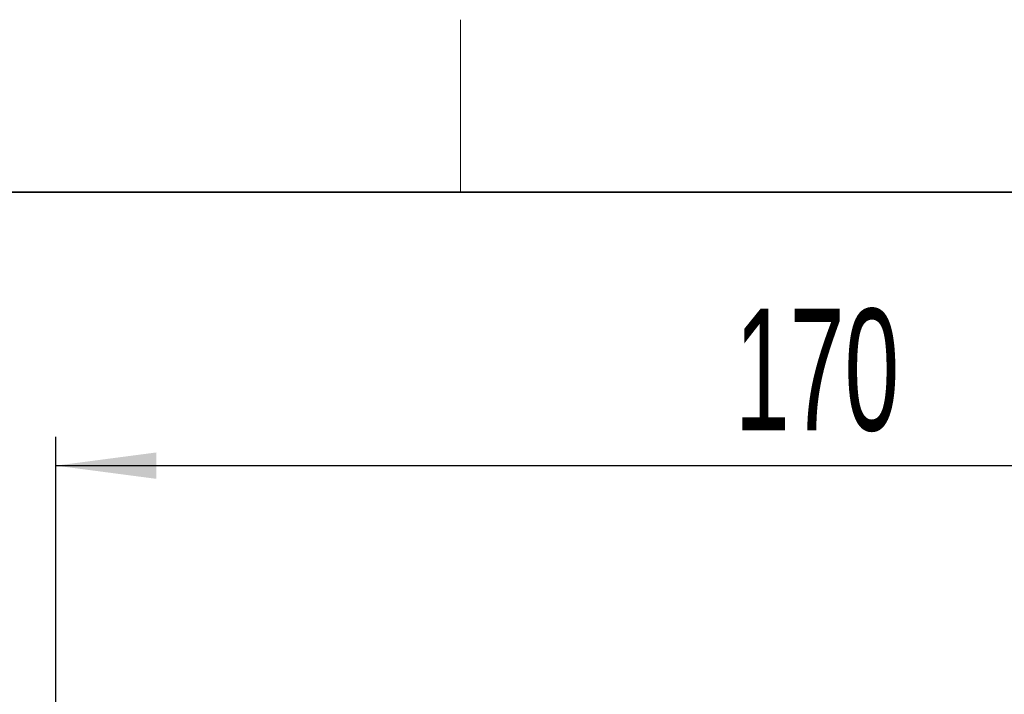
# Paper-space layout 'Blatt3' of a CAD drawing. Header units: millimetres. Extents: x 5 to 418, y 2 to 292.
# Tile 34 of 50: x 58 to 93, y 265 to 288. Entities that reach past the tile are written whole.
import ezdxf

# ---------------------------------------------------------------- set-up
doc = ezdxf.new("R2010")
doc.units = ezdxf.units.MM
doc.layers.add('SLD-0', color=7, linetype='Continuous')
doc.styles.add('SLDTEXTSTYLE0', font='TXT', dxfattribs={"width": 0.605})
doc.dimstyles.new('SLDDIMSTYLE0', dxfattribs={"dimtxt": 4.10931, "dimasz": 3.5, "dimexe": 0, "dimexo": 0.0625, "dimgap": 1.027327, "dimtad": 1, "dimlfac": 3, "dimrnd": 1e-09, "dimzin": 12, "dimdsep": 46, "dimtxsty": 'SLDTEXTSTYLE0', "dimsah": 1, "dimcen": 0.09, "dimadec": 0, "dimazin": 3, "dimtfac": 1, "dimtofl": 0, "dimtmove": 0, "dimatfit": 3, "dimfxl": 1, "dimfrac": 2, "dimtolj": 1, "dimtzin": 12, "dimarcsym": 0})

# ---------------------------------------------------------------- blocks, each defined once
blk = doc.blocks.new('_D_12')
at = {"layer": 'SLD-0', "color": 7}
for p, q in [((59.674, 247.549), (59.674, 273.983)), ((116.34, 247.549), (116.34, 273.983)), ((59.674, 272.983), (116.34, 272.983))]:
    blk.add_line(p, q, dxfattribs=at)
for points in [[(59.674, 272.983), (63.174, 272.523), (63.174, 273.443)], [(116.34, 272.983), (112.84, 273.443), (112.84, 272.523)]]:
    blk.add_solid(points, dxfattribs=at)
at = {"layer": 'SLD-0', "color": 7, "insert": (83.303, 278.44), "char_height": 4.2333, "attachment_point": 1, "style": 'SLDTEXTSTYLE0'}
blk.add_mtext('170', dxfattribs=at)

psp = doc.layouts.new('Blatt3')

# ---------------------------------------------------------------- linework, layer by layer
at = {"layer": 'SLD-0', "lineweight": 18}
psp.add_line((73.75, 282.5), (73.75, 288.5), dxfattribs=at)
at = {"layer": 'SLD-0', "lineweight": 35}
psp.add_line((408, 282.5), (26, 282.5), dxfattribs=at)

# ---------------------------------------------------------------- dimensions: what is measured, and where the dimension line sits
at = {"layer": 'SLD-0', "color": 7}
dim = psp.add_linear_dim(base=(116.3402, 272.9825), p1=(59.6735, 247.5492), p2=(116.3402, 247.5492), dimstyle='SLDDIMSTYLE0', dxfattribs=at)
dim.commit()
dim.dimension.update_dxf_attribs({"geometry": '_D_12', "text_midpoint": (88.0068, 272.9825), "dimtype": 160})

doc.saveas('drawing.dxf')
